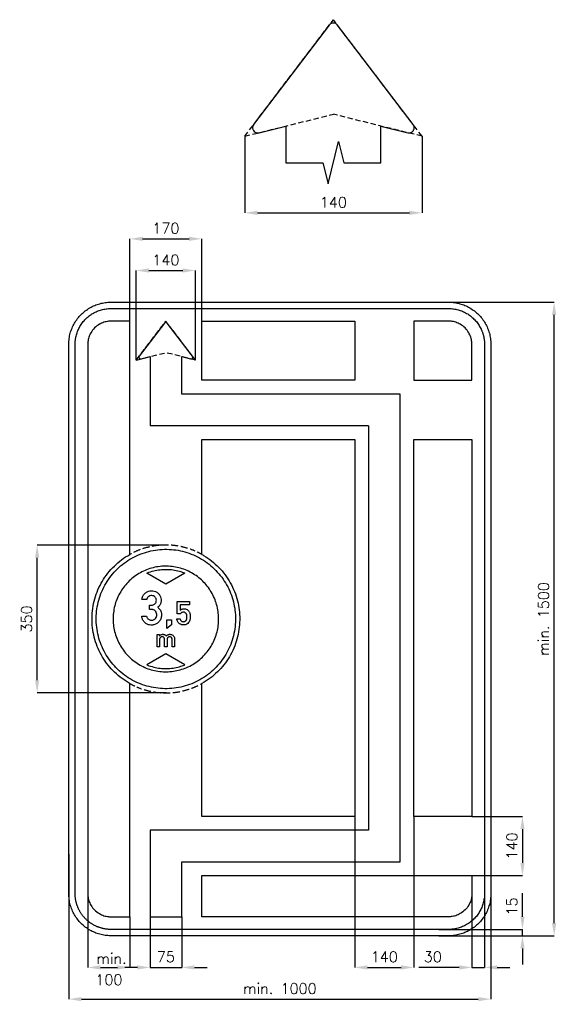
# Model space of a CAD drawing. Header units: millimetres. Extents: x -616 to 13868, y -912 to 1419.
import ezdxf

# ---------------------------------------------------------------- set-up
doc = ezdxf.new("R2010")
doc.units = ezdxf.units.MM
doc.header["$LTSCALE"] = 5
doc.linetypes.add('ČÁRKOVANÁX2', pattern=[1.5, 1, -0.5])
doc.layers.add('Kóty', color=2, linetype='Continuous')
doc.layers.add('Značka', color=7, linetype='Continuous')
doc.styles.get("Standard").update_dxf_attribs({"font": 'romand.shx', "height": 25})
doc.dimstyles.get("Standard").update_dxf_attribs({"dimtxt": 25, "dimasz": 30, "dimexe": 0.18, "dimexo": 0.0625, "dimgap": 12.5, "dimtad": 1, "dimdec": 0, "dimzin": 0, "dimdsep": 46, "dimtxsty": 'Standard', "dimcen": 0.09, "dimadec": 0, "dimazin": 0, "dimtfac": 1, "dimtdec": 0, "dimtofl": 0, "dimtmove": 0, "dimatfit": 3, "dimfxl": 1, "dimtolj": 1, "dimtzin": 0, "dimarcsym": 0})

# ---------------------------------------------------------------- blocks, each defined once
blk = doc.blocks.new('*D0')
at = {"layer": 'Defpoints', "color": 0, "transparency": 16777216}
for p in [(-307.5, -705), (-232.5, -705), (-232.5, -825)]:
    blk.add_point(p, dxfattribs=at)
at = {"layer": 'Kóty', "color": 0, "lineweight": -2, "transparency": 16777216}
for p, q in [((-307.5, -705.0625), (-307.5, -825.18)), ((-232.5, -705.0625), (-232.5, -825.18)), ((-337.5, -825), (-367.5, -825)), ((-202.5, -825), (-172.5, -825))]:
    blk.add_line(p, q, dxfattribs=at)
at = {"layer": 'Kóty', "color": 0, "transparency": 16777216}
for points in [[(-337.5, -820), (-337.5, -830), (-307.5, -825)], [(-202.5, -820), (-202.5, -830), (-232.5, -825)]]:
    blk.add_solid(points, dxfattribs=at)
at = {"layer": 'Kóty', "color": 0, "transparency": 16777216, "insert": (-270, -800), "char_height": 25, "attachment_point": 5}
blk.add_mtext('\\A1;75', dxfattribs=at)
blk = doc.blocks.new('*D1')
at = {"layer": 'Defpoints', "color": 0, "transparency": 16777216}
for p in [(177.5, -467.5), (317.5, -467.5), (317.5, -825)]:
    blk.add_point(p, dxfattribs=at)
at = {"layer": 'Kóty', "color": 0, "lineweight": -2, "transparency": 16777216}
for p, q in [((177.5, -467.5625), (177.5, -825.18)), ((317.5, -467.5625), (317.5, -825.18)), ((207.5, -825), (287.5, -825))]:
    blk.add_line(p, q, dxfattribs=at)
at = {"layer": 'Kóty', "color": 0, "transparency": 16777216}
for points in [[(207.5, -820), (207.5, -830), (177.5, -825)], [(287.5, -820), (287.5, -830), (317.5, -825)]]:
    blk.add_solid(points, dxfattribs=at)
at = {"layer": 'Kóty', "color": 0, "transparency": 16777216, "insert": (247.5, -800), "char_height": 25, "attachment_point": 5}
blk.add_mtext('\\A1;140', dxfattribs=at)
blk = doc.blocks.new('*D2')
at = {"layer": 'Defpoints', "color": 0, "transparency": 16777216}
for p in [(455, -467.5), (455, -607.5), (575, -607.5)]:
    blk.add_point(p, dxfattribs=at)
at = {"layer": 'Kóty', "color": 0, "lineweight": -2, "transparency": 16777216}
for p, q in [((455.0625, -467.5), (575.18, -467.5)), ((575, -497.5), (575, -577.5)), ((455.0625, -607.5), (575.18, -607.5))]:
    blk.add_line(p, q, dxfattribs=at)
at = {"layer": 'Kóty', "color": 0, "transparency": 16777216}
for points in [[(570, -497.5), (580, -497.5), (575, -467.5)], [(570, -577.5), (580, -577.5), (575, -607.5)]]:
    blk.add_solid(points, dxfattribs=at)
at = {"layer": 'Kóty', "color": 0, "transparency": 16777216, "insert": (550, -537.5), "char_height": 25, "attachment_point": 5, "rotation": 90}
blk.add_mtext('\\A1;140', dxfattribs=at)
blk = doc.blocks.new('*D3')
at = {"layer": 'Defpoints', "color": 0, "transparency": 16777216}
for p in [(-500, -557.1), (500, -557.1), (500, -900)]:
    blk.add_point(p, dxfattribs=at)
at = {"layer": 'Kóty', "color": 0, "lineweight": -2, "transparency": 16777216}
for p, q in [((-500, -557.2), (-500, -900.2)), ((500, -557.2), (500, -900.2)), ((-470, -900), (470, -900))]:
    blk.add_line(p, q, dxfattribs=at)
at = {"layer": 'Kóty', "color": 0, "transparency": 16777216}
for points in [[(-470, -895), (-470, -905), (-500, -900)], [(470, -895), (470, -905), (500, -900)]]:
    blk.add_solid(points, dxfattribs=at)
at = {"layer": 'Kóty', "color": 0, "transparency": 16777216, "insert": (0, -875), "char_height": 25, "attachment_point": 5}
blk.add_mtext('\\A1;min. 1000', dxfattribs=at)
blk = doc.blocks.new('*D4')
at = {"layer": 'Defpoints', "color": 0, "transparency": 16777216}
for p in [(376.5, 750), (650, 750), (376.5, -750)]:
    blk.add_point(p, dxfattribs=at)
at = {"layer": 'Kóty', "color": 0, "lineweight": -2, "transparency": 16777216}
for p, q in [((376.6, 750), (650.2, 750)), ((650, -720), (650, 720)), ((376.6, -750), (650.2, -750))]:
    blk.add_line(p, q, dxfattribs=at)
at = {"layer": 'Kóty', "color": 0, "transparency": 16777216}
for points in [[(645, 720), (655, 720), (650, 750)], [(645, -720), (655, -720), (650, -750)]]:
    blk.add_solid(points, dxfattribs=at)
at = {"layer": 'Kóty', "color": 0, "transparency": 16777216, "insert": (625, 0), "char_height": 25, "attachment_point": 5, "rotation": 90}
blk.add_mtext('\\A1;min. 1500', dxfattribs=at)
blk = doc.blocks.new('*D5')
at = {"layer": 'Defpoints', "color": 0, "transparency": 16777216}
for p in [(455.2, -648), (485, -650), (455.2, -825)]:
    blk.add_point(p, dxfattribs=at)
at = {"layer": 'Kóty', "color": 0, "lineweight": -2, "transparency": 16777216}
for p, q in [((455.2, -648.1), (455.2, -825.2)), ((485, -650.1), (485, -825.2)), ((425.2, -825), (329.7, -825)), ((515, -825), (545, -825))]:
    blk.add_line(p, q, dxfattribs=at)
at = {"layer": 'Kóty', "color": 0, "transparency": 16777216}
for points in [[(425.2, -820), (425.2, -830), (455.2, -825)], [(515, -820), (515, -830), (485, -825)]]:
    blk.add_solid(points, dxfattribs=at)
at = {"layer": 'Kóty', "color": 0, "transparency": 16777216, "insert": (362.5, -800), "char_height": 25, "attachment_point": 5}
blk.add_mtext('\\A1;30', dxfattribs=at)
blk = doc.blocks.new('*D6')
at = {"layer": 'Defpoints', "color": 0, "transparency": 16777216}
for p in [(-575, 175), (-271, 175), (-269, -175)]:
    blk.add_point(p, dxfattribs=at)
at = {"layer": 'Kóty', "color": 0, "lineweight": -2, "transparency": 16777216}
for p, q in [((-271.1, 175), (-575.2, 175)), ((-575, -145), (-575, 145)), ((-269.1, -175), (-575.2, -175))]:
    blk.add_line(p, q, dxfattribs=at)
at = {"layer": 'Kóty', "color": 0, "transparency": 16777216}
for points in [[(-580, 145), (-570, 145), (-575, 175)], [(-580, -145), (-570, -145), (-575, -175)]]:
    blk.add_solid(points, dxfattribs=at)
at = {"layer": 'Kóty', "color": 0, "transparency": 16777216, "insert": (-600, 0), "char_height": 25, "attachment_point": 5, "rotation": 90}
blk.add_mtext('\\A1;350', dxfattribs=at)
blk = doc.blocks.new('*D7')
at = {"layer": 'Defpoints', "color": 0, "transparency": 16777216}
for p in [(-200, 825), (-340, 613), (-200, 613)]:
    blk.add_point(p, dxfattribs=at)
at = {"layer": 'Kóty', "color": 0, "lineweight": -2, "transparency": 16777216}
for p, q in [((-340, 613.1), (-340, 825.2)), ((-310, 825), (-230, 825)), ((-200, 613.1), (-200, 825.2))]:
    blk.add_line(p, q, dxfattribs=at)
at = {"layer": 'Kóty', "color": 0, "transparency": 16777216}
for points in [[(-310, 830), (-310, 820), (-340, 825)], [(-230, 830), (-230, 820), (-200, 825)]]:
    blk.add_solid(points, dxfattribs=at)
at = {"layer": 'Kóty', "color": 0, "transparency": 16777216, "insert": (-270, 850), "char_height": 25, "attachment_point": 5}
blk.add_mtext('\\A1;140', dxfattribs=at)
blk = doc.blocks.new('*D8')
at = {"layer": 'Defpoints', "color": 0, "transparency": 16777216}
for p in [(-185, 900), (-355, 705), (-185, 705)]:
    blk.add_point(p, dxfattribs=at)
at = {"layer": 'Kóty', "color": 0, "lineweight": -2, "transparency": 16777216}
for p, q in [((-355, 705.0625), (-355, 900.18)), ((-325, 900), (-215, 900)), ((-185, 705.0625), (-185, 900.18))]:
    blk.add_line(p, q, dxfattribs=at)
at = {"layer": 'Kóty', "color": 0, "transparency": 16777216}
for points in [[(-325, 905), (-325, 895), (-355, 900)], [(-215, 905), (-215, 895), (-185, 900)]]:
    blk.add_solid(points, dxfattribs=at)
at = {"layer": 'Kóty', "color": 0, "transparency": 16777216, "insert": (-270, 925), "char_height": 25, "attachment_point": 5}
blk.add_mtext('\\A1;170', dxfattribs=at)
blk = doc.blocks.new('*D9')
at = {"layer": 'Defpoints', "color": 0, "transparency": 16777216}
for p in [(-83.1, 1142.9), (336.9, 1142.9), (336.9, 961.5)]:
    blk.add_point(p, dxfattribs=at)
at = {"layer": 'Kóty', "color": 0, "lineweight": -2, "transparency": 16777216}
for p, q in [((-83.1, 1142.8), (-83.1, 961.4)), ((336.9, 1142.8), (336.9, 961.4)), ((-53.1, 961.5), (306.9, 961.5))]:
    blk.add_line(p, q, dxfattribs=at)
at = {"layer": 'Kóty', "color": 0, "transparency": 16777216}
for points in [[(-53.1, 966.5), (-53.1, 956.5), (-83.1, 961.5)], [(306.9, 966.5), (306.9, 956.5), (336.9, 961.5)]]:
    blk.add_solid(points, dxfattribs=at)
at = {"layer": 'Kóty', "color": 0, "transparency": 16777216, "insert": (126.9, 986.5), "char_height": 25, "attachment_point": 5}
blk.add_mtext('\\A1;140', dxfattribs=at)

msp = doc.modelspace()

# ---------------------------------------------------------------- linework, layer by layer
at = {"layer": 'Kóty'}
for p, q in [((-455, -619.4), (-455, -825.2)), ((575, -705), (575, -649.1)), ((-355, -705.1), (-355, -825.2)), ((376.5, -735), (575.2, -735)), ((376.5, -750), (575.2, -750)), ((575, -780), (575, -818)), ((-425, -825), (-385, -825))]:
    msp.add_line(p, q, dxfattribs=at)
for points in [[(575, -750), (575, -735)], [(-307.5, -825), (-232.5, -825)], [(455.2, -825), (485, -825)]]:
    msp.add_lwpolyline(points, dxfattribs=at)
for points in [[(570, -705), (580, -705), (575, -735)], [(570, -780), (580, -780), (575, -750)], [(-425, -820), (-425, -830), (-455, -825)], [(-385, -820), (-385, -830), (-355, -825)]]:
    msp.add_solid(points, dxfattribs=at)
at = {"layer": 'Značka', "color": 6, "linetype": 'ČÁRKOVANÁX2', "ltscale": 2.5}
for p, q in [((-83.1, 1142.9), (126.9, 1418.8)), ((336.9, 1142.9), (126.9, 1418.8)), ((-83.1, 1142.9), (126.9, 1194.9)), ((336.9, 1142.9), (126.9, 1194.9)), ((-340, 613), (-270, 705)), ((-200, 613), (-270, 705)), ((-340, 613), (-270, 630.4)), ((-200, 613), (-270, 630.4))]:
    msp.add_line(p, q, dxfattribs=at)
at = {"layer": 'Značka', "color": 7}
for p, q in [((14.4, 1080.1), (101.9, 1080.1)), ((151.9, 1080.1), (239.4, 1080.1))]:
    msp.add_line(p, q, dxfattribs=at)
at = {"layer": 'Značka', "color": 3}
for p, q in [((285, 532.5), (-232.5, 532.5)), ((210, 457.5), (-307.5, 457.5))]:
    msp.add_line(p, q, dxfattribs=at)
at = {"layer": 'Značka', "color": 5}
for points in [[(239.4, 1142.9), (239.4, 1167), (303.1, 1151.2), (303.7, 1151.1), (304.3, 1151), (306.7, 1150.9), (309.1, 1151.3), (311.9, 1152.3), (314.4, 1154.1), (316.4, 1156.4, 0.065188), (317.7, 1159.1, 0.064857), (318.3, 1162.1, 0.063653), (318.2, 1165.1, 0.05269), (317.6, 1167.4, 0.057483), (316.5, 1169.6), (316.2, 1170.1), (315.8, 1170.6), (136.7, 1406), (136.3, 1406.4), (136, 1406.8), (134.3, 1408.4), (132.4, 1409.5), (129.7, 1410.5), (126.9, 1410.8), (124.1, 1410.5), (121.5, 1409.5), (119.5, 1408.4), (117.9, 1406.8), (117.5, 1406.4), (117.2, 1406), (-62, 1170.6), (-62.4, 1170.1), (-62.7, 1169.6), (-63.8, 1167.4, 0.052649), (-64.4, 1165.1, 0.065495), (-64.5, 1162.1, 0.065427), (-63.8, 1159.1, 0.065331), (-62.5, 1156.4), (-60.5, 1154.1), (-58.1, 1152.4), (-55.3, 1151.3), (-52.9, 1150.9), (-50.5, 1151), (-49.9, 1151.1), (-49.3, 1151.2), (14.4, 1167), (14.4, 1142.9), (14.4, 1080.1)], [(-400, -750), (-400.4, -750), (-400.8, -750, -0.03218), (-413.7, -749.1, -0.035443), (-426.4, -746.5, -0.036267), (-438.7, -742.3, -0.03442), (-450.2, -736.5, -0.033722), (-461, -729.3, -0.034085), (-470.7, -720.7, -0.034209), (-479.3, -711, -0.034229), (-486.5, -700.2, -0.034044), (-492.3, -688.7, -0.033412), (-496.5, -676.4, -0.034127), (-499.1, -663.7, -0.036745), (-500, -650.8), (-500, -650.4), (-500, -650), (-500, 650), (-500, 650.4), (-500, 650.8, -0.03218), (-499.1, 663.7, -0.035441), (-496.5, 676.4, -0.03627), (-492.3, 688.7, -0.034417), (-486.5, 700.2, -0.033719), (-479.3, 711, -0.034078), (-470.7, 720.7, -0.034208), (-461, 729.3, -0.034227), (-450.2, 736.5, -0.034051), (-438.7, 742.3, -0.033416), (-426.4, 746.5, -0.034129), (-413.7, 749.1, -0.036746), (-400.8, 750), (-400.4, 750), (-400, 750), (400, 750), (400.4, 750), (400.8, 750, -0.032179), (413.7, 749.1, -0.035451), (426.4, 746.5, -0.036282), (438.7, 742.3, -0.034425), (450.2, 736.5, -0.033731), (461, 729.3, -0.034081), (470.7, 720.7, -0.034214), (479.3, 711, -0.034229), (486.5, 700.2, -0.034034), (492.3, 688.7, -0.033411), (496.5, 676.4, -0.034122), (499.1, 663.7, -0.036741), (500, 650.8), (500, 650.4), (500, 650), (500, -650), (500, -650.4), (500, -650.8, -0.032179), (499.1, -663.7, -0.035442), (496.5, -676.4, -0.036264), (492.3, -688.7, -0.034415), (486.5, -700.2, -0.033719), (479.3, -711, -0.034086), (470.7, -720.7, -0.034205), (461, -729.3, -0.03423), (450.2, -736.5, -0.034046), (438.7, -742.3, -0.033413), (426.4, -746.5, -0.034127), (413.7, -749.1, -0.036745), (400.8, -750), (400.4, -750), (400, -750), (-400, -750)], [(-400, -735), (-400.3, -735), (-400.7, -735), (-401.2, -735), (-401.8, -735, -0.006896), (-404, -734.9, -0.006866), (-406.2, -734.8, -0.008531), (-408.9, -734.6, -0.008458), (-411.6, -734.2, -0.009074), (-414.4, -733.8, -0.010355), (-417.1, -733.3, -0.009259), (-419.8, -732.7, -0.005765), (-422.4, -732, -0.005835), (-425.1, -731.2, -0.009478), (-427.7, -730.4, -0.010591), (-430.3, -729.5, -0.009183), (-432.9, -728.5, -0.00892), (-435.4, -727.4, -0.009789), (-437.9, -726.1, -0.008973), (-440.3, -724.9, -0.006465), (-442.7, -723.5, -0.006405), (-445.1, -722.1, -0.008799), (-447.4, -720.6, -0.009566), (-449.6, -719, -0.008717), (-451.8, -717.4, -0.008726), (-454, -715.7, -0.009594), (-456.1, -713.9, -0.008929), (-458.1, -712, -0.006723), (-460.1, -710.1, -0.006723), (-462, -708.1, -0.008924), (-463.9, -706.1, -0.009641), (-465.7, -704, -0.008879), (-467.4, -701.9, -0.008874), (-469, -699.6, -0.009638), (-470.6, -697.4, -0.008931), (-472.1, -695.1, -0.006747), (-473.5, -692.7, -0.006737), (-474.9, -690.3, -0.008896), (-476.1, -687.9, -0.009586), (-477.3, -685.4, -0.008814), (-478.4, -682.9, -0.008764), (-479.5, -680.3, -0.009422), (-480.4, -677.7, -0.008693), (-481.2, -675.1, -0.006567), (-482, -672.4, -0.006598), (-482.7, -669.8, -0.008768), (-483.3, -667.1, -0.009669), (-483.8, -664.4, -0.009312), (-484.3, -661.6, -0.009219), (-484.6, -658.9, -0.009437), (-484.8, -656.2, -0.007952), (-485, -654, -0.008591), (-485, -651.8), (-485, -651.2), (-485, -650.7), (-485, -650.3), (-485, -650), (-485, 650), (-485, 650.3), (-485, 650.7), (-485, 651.2, -0.001286), (-485, 651.8, -0.006895), (-484.9, 654, -0.006875), (-484.8, 656.2, -0.008528), (-484.6, 658.9, -0.008424), (-484.2, 661.6, -0.009039), (-483.8, 664.4, -0.010337), (-483.3, 667.1), (-482.7, 669.8), (-482, 672.4), (-481.2, 675.1), (-480.4, 677.7), (-479.5, 680.3), (-478.5, 682.9), (-477.4, 685.4), (-476.1, 687.9), (-474.9, 690.3), (-473.5, 692.7), (-472.1, 695), (-470.6, 697.4), (-469, 699.6), (-467.4, 701.8), (-465.7, 704), (-463.9, 706.1), (-462, 708.1), (-460.1, 710.1), (-458.1, 712), (-456.1, 713.9), (-454, 715.7), (-451.9, 717.4), (-449.6, 719), (-447.4, 720.6), (-445.1, 722.1), (-442.7, 723.5), (-440.3, 724.8), (-437.9, 726.1), (-435.4, 727.3), (-432.8, 728.4), (-430.3, 729.5), (-427.7, 730.4), (-425.1, 731.2), (-422.4, 732), (-419.8, 732.7), (-417.1, 733.3), (-414.4, 733.8), (-411.6, 734.3), (-408.9, 734.6), (-406.2, 734.8), (-404, 735), (-401.8, 735), (-401.2, 735), (-400.7, 735), (-400.3, 735), (-400, 735), (400, 735), (400.3, 735), (400.7, 735), (401.2, 735), (401.8, 735), (404, 734.9), (406.2, 734.8), (408.9, 734.6), (411.6, 734.2), (414.4, 733.8), (417.1, 733.3), (419.8, 732.7), (422.4, 732), (425.1, 731.2), (427.7, 730.4), (430.3, 729.5), (432.9, 728.5), (435.4, 727.3), (437.9, 726.2), (440.3, 724.9), (442.7, 723.5), (445.1, 722.1), (447.4, 720.6), (449.6, 719), (451.8, 717.4), (454, 715.7), (456.1, 713.9), (458.1, 712), (460.1, 710.1), (462, 708.1), (463.9, 706.1), (465.7, 704), (467.4, 701.9), (469, 699.7), (470.6, 697.4), (472.1, 695.1), (473.5, 692.7), (474.9, 690.3), (476.1, 687.8, -0.009597), (477.3, 685.4, -0.00881), (478.4, 682.8, -0.00875), (479.5, 680.3, -0.00939), (480.4, 677.7, -0.008696), (481.2, 675.1, -0.006583), (482, 672.4, -0.006587), (482.7, 669.8, -0.008769), (483.3, 667.1, -0.009649), (483.8, 664.4, -0.009295), (484.3, 661.6, -0.009208), (484.6, 658.9, -0.00942), (484.8, 656.2, -0.00794), (485, 654, -0.008626), (485, 651.8), (485, 651.2), (485, 650.7), (485, 650.3), (485, 650), (485, -650), (485, -650.3), (485, -650.7), (485, -651.2), (485, -651.8), (484.9, -654), (484.8, -656.2), (484.6, -658.9), (484.2, -661.6), (483.8, -664.4), (483.3, -667.1), (482.7, -669.8), (482, -672.4), (481.2, -675.1), (480.4, -677.7), (479.5, -680.3), (478.5, -682.9), (477.4, -685.4), (476.1, -687.9), (474.9, -690.3), (473.5, -692.7), (472.1, -695.1), (470.6, -697.4), (469, -699.6), (467.4, -701.9), (465.7, -704), (463.9, -706.1), (462, -708.1), (460.1, -710.1), (458.1, -712), (456.1, -713.9), (454, -715.7), (451.9, -717.4), (449.6, -719), (447.4, -720.6), (445.1, -722.1), (442.7, -723.5), (440.3, -724.9), (437.9, -726.1), (435.4, -727.3), (432.8, -728.4), (430.3, -729.4), (427.7, -730.4), (425.1, -731.2), (422.4, -732), (419.8, -732.7, -0.008791), (417.1, -733.3, -0.009647), (414.4, -733.8, -0.009248), (411.6, -734.3, -0.009163), (408.9, -734.6, -0.009436), (406.2, -734.8, -0.007968), (404, -735, -0.00859), (401.8, -735), (401.2, -735), (400.7, -735), (400.3, -735), (400, -735), (-400, -735)], [(-355, 705), (-400, 705), (-402.9, 704.9), (-405.7, 704.7, 0.055706), (-417, 702.4, 0.056174), (-427.5, 697.6, 0.069693), (-438.9, 689, 0.068358), (-447.6, 677.5, 0.056426), (-452.5, 667, 0.061122), (-454.7, 655.8, 0.012202), (-454.9, 652.9, 0.004071), (-455, 650), (-455, -650, 0.003578), (-454.9, -652.9, 0.010727), (-454.7, -655.7, 0.055715), (-452.4, -667, 0.056166), (-447.6, -677.5, 0.06969), (-439, -688.9, 0.068355), (-427.5, -697.6, 0.056428), (-417, -702.5, 0.061122), (-405.7, -704.7, 0.012201), (-402.9, -704.9, 0.004069), (-400, -705), (-355, -705), (-355, -153)], [(317.5, 565), (455, 565), (455, 650, 0.003565), (454.9, 652.9, 0.010734), (454.7, 655.8, 0.055719), (452.4, 667, 0.056173), (447.6, 677.5, 0.069692), (439, 689, 0.068355), (427.5, 697.6, 0.056429), (417, 702.5, 0.061113), (405.7, 704.7), (402.9, 704.9), (400, 705), (317.5, 705), (317.5, 565)], [(-355, -153, -0.007779), (-359.5, -150.4, -0.034416), (-378.4, -137.5, -0.034414), (-395.4, -122.1, -0.034416), (-410.3, -104.8, -0.034417), (-422.7, -85.5, -0.034416), (-432.6, -64.9, -0.034418), (-439.6, -43.1, -0.034416), (-443.9, -20.6, -0.034416), (-445, 2.3, -0.034417), (-443.3, 25.1, -0.034417), (-438.4, 47.5, -0.034417), (-430.9, 69.1, -0.034416), (-420.4, 89.5, -0.034417), (-407.5, 108.4, -0.034416), (-392.1, 125.4, -0.034417), (-374.8, 140.3, -0.034415), (-355.5, 152.7, -0.000878), (-355, 153)], [(-185, 153, -0.007779), (-180.5, 150.4, -0.034417), (-161.6, 137.5, -0.034405), (-144.6, 122.1, -0.034413), (-129.7, 104.8, -0.034487), (-117.3, 85.5, -0.034418), (-107.4, 64.9, -0.034077), (-100.4, 43.1, -0.03279), (-96.2, 21.7, -0.034265), (-95, 0)], [(-315.8, 6.3), (-315.5, 5.3), (-315.1, 4.4, 0.066963), (-313.5, 1.7, 0.067355), (-311.3, -0.6, 0.079611), (-308, -2.4, 0.083506), (-304.4, -3.1, 0.078721), (-300.9, -2.8, 0.07731), (-297.8, -1.4, 0.094879), (-294.5, 1.5, 0.087411), (-292.4, 5.5, 0.097391), (-291.6, 10.5, 0.104445), (-292.9, 15.4, 0.094861), (-295.4, 19.1, 0.095672), (-299.2, 21.6, 0.045613), (-301.1, 22.3, 0.043313), (-303.1, 22.6), (-303.6, 22.6), (-304, 22.7), (-309, 22.7), (-309, 32.7), (-303.9, 32.7), (-303.4, 32.7), (-303, 32.7, 0.089495), (-299.8, 33.3, 0.078182), (-297, 35, 0.098566), (-294.1, 38.2, 0.099796), (-292.7, 42.3, 0.096867), (-292.7, 46.4, 0.098703), (-294.4, 50.3, 0.100556), (-297.3, 53.4, 0.097643), (-301.2, 55.1, 0.106022), (-305.9, 55.4, 0.108972), (-310.2, 53.6, 0.096313), (-313.3, 50.8, 0.100253), (-315, 47.2), (-315.1, 46.7), (-315.2, 46.2), (-326.8, 46.2), (-326.5, 48, -0.014662), (-326.1, 49.7, -0.070911), (-323.6, 55.7, -0.076587), (-319.4, 60.8, -0.078957), (-314.1, 64.6, -0.076369), (-307.8, 66.6, -0.077798), (-301, 66.7, -0.077968), (-294.5, 64.8, -0.081013), (-288.6, 61, -0.080994), (-284.1, 55.5, -0.076303), (-281.6, 49.6, -0.079819), (-281.1, 43.2, -0.092081), (-282.8, 35.9, -0.105088), (-287, 29.9), (-288.3, 28.8), (-289.6, 27.7), (-288.4, 26.8), (-287.2, 25.9, -0.058053), (-284.2, 22.5, -0.058896), (-282, 18.6, -0.07488), (-280.4, 12.9, -0.064095), (-280.5, 6.9, -0.08941), (-283, -1.7, -0.101878), (-288.5, -8.6, -0.087323), (-294.6, -12.6, -0.080965), (-301.8, -14.4, -0.079658), (-309.1, -14, -0.082662), (-315.9, -11.3, -0.076826), (-321.2, -7.1, -0.076587), (-325, -1.6, -0.041103), (-326.4, 1.7, -0.040364), (-327.2, 5.1), (-327.3, 5.7), (-327.3, 6.3), (-315.8, 6.3)], [(-236.1, 0), (-236, -0.4), (-235.9, -0.7, 0.061319), (-235, -2.7, 0.076061), (-233.6, -4.4, 0.081268), (-231.8, -5.6, 0.074038), (-229.7, -6.3, 0.102545), (-226.4, -6.2, 0.116994), (-223.5, -4.7, 0.072335), (-222.2, -3.4, 0.058814), (-221.2, -1.7, 0.043847), (-220.7, -0.3, 0.050812), (-220.5, 1.1, 0.010898), (-220.5, 1.5), (-220.5, 1.9), (-220.5, 8.6, 0.008538), (-220.6, 9.4, 0.02594), (-220.7, 10.1, 0.068311), (-221.2, 11.7, 0.054039), (-222.2, 13.2, 0.069262), (-223.9, 14.8, 0.08057), (-226, 15.8, 0.097804), (-228.7, 16.2, 0.091099), (-231.5, 15.6, 0.085454), (-233.7, 14.2, 0.103694), (-235.2, 12.3), (-235.3, 12), (-235.4, 11.8), (-243.1, 11.8), (-243.1, 41.2), (-213.7, 41.2), (-213.7, 33.4), (-235.8, 33.4), (-235.8, 21), (-234.9, 21.6), (-233.9, 22.2, -0.051731), (-231.3, 23.4, -0.052681), (-228.6, 24, -0.06578), (-225, 24, -0.065575), (-221.6, 23.1, -0.069368), (-218.3, 21.2, -0.071347), (-215.7, 18.6, -0.059644), (-214, 15.9, -0.053795), (-213, 12.9, -0.024788), (-212.7, 11.7, -0.033764), (-212.7, 10.4), (-212.7, 10.3), (-212.7, 10.1), (-212.7, 1.3), (-212.7, 0.9, -0.005371), (-212.7, 0.5, -0.04534), (-213, -2, -0.04366), (-213.8, -4.5, -0.080867), (-216.4, -8.7, -0.08453), (-220.2, -11.9, -0.069827), (-223.8, -13.6, -0.066788), (-227.7, -14.2, -0.084618), (-232.8, -13.6, -0.088735), (-237.5, -11.3, -0.074201), (-240.6, -8.4, -0.07097), (-242.8, -4.8, -0.035771), (-243.5, -2.8, -0.037201), (-243.9, -0.8), (-244, -0.4), (-244, 0), (-236.1, 0)], [(-95, 0), (-95, -1.1), (-95, -2.3, -0.032168), (-96.8, -25.1, -0.035723), (-101.6, -47.5, -0.036666), (-109.1, -69.1, -0.034752), (-119.6, -89.5, -0.034037), (-132.5, -108.4, -0.034453), (-147.9, -125.4, -0.034562), (-165.2, -140.3, -0.034427), (-184.5, -152.7, -0.000878), (-185, -153, -0.000878)], [(-290.8, -66.2), (-290.8, -36.6), (-284.8, -36.6), (-284.8, -39.9), (-284.5, -39.6), (-284.2, -39.2, -0.053784), (-282.6, -37.9, -0.054626), (-280.7, -36.9, -0.04975), (-278.9, -36.4, -0.049885), (-277, -36.2, -0.04461), (-275.4, -36.4, -0.045368), (-273.8, -36.8, -0.04157), (-272.3, -37.4, -0.034779), (-271, -38.3), (-270.2, -38.9), (-269.6, -39.6), (-269.2, -39.9), (-268.9, -40.3), (-268.6, -39.9), (-268.2, -39.5, -0.072042), (-266, -37.8, -0.066445), (-263.4, -36.7, -0.035557), (-261.9, -36.4, -0.035791), (-260.5, -36.2, -0.050525), (-258.4, -36.4, -0.049662), (-256.3, -37, -0.068288), (-253.7, -38.4, -0.073307), (-251.6, -40.5, -0.056862), (-250.4, -42.4, -0.048831), (-249.6, -44.6, -0.019139), (-249.4, -45.4, -0.025004), (-249.3, -46.2), (-249.2, -46.5), (-249.2, -46.9), (-249.2, -66.2), (-255.2, -66.2), (-255.2, -48.1), (-255.2, -47.9), (-255.2, -47.7, 0.050202), (-255.4, -46.6, 0.050864), (-255.8, -45.5, 0.067713), (-256.6, -44.2, 0.066965), (-257.7, -43.2, 0.073537), (-259.2, -42.5, 0.074343), (-260.8, -42.2, 0.080761), (-262.7, -42.4, 0.080685), (-264.3, -43.1, 0.070493), (-265.5, -44.1, 0.075406), (-266.4, -45.3, 0.050764), (-266.8, -46.4, 0.03297), (-267, -47.5), (-267, -47.7), (-267, -47.9), (-267, -66.2), (-273, -66.2), (-273, -48), (-273, -47.7), (-273, -47.5, 0.073746), (-273.3, -46, 0.068991), (-274.1, -44.7, 0.074728), (-275.2, -43.5, 0.073779), (-276.7, -42.6, 0.089055), (-278.7, -42.2, 0.093639), (-280.8, -42.5, 0.073284), (-282.2, -43.1, 0.071104), (-283.4, -44.1, 0.076995), (-284.3, -45.6, 0.077976), (-284.8, -47.3), (-284.8, -47.5), (-284.8, -47.8), (-284.8, -66.2), (-290.8, -66.2)], [(-185, -607.5), (455, -607.5), (455, -650), (454.9, -652.9), (454.7, -655.7, -0.055716), (452.4, -667, -0.056169), (447.6, -677.5, -0.069686), (439, -688.9, -0.068355), (427.5, -697.6, -0.05643), (417, -702.5, -0.061123), (405.7, -704.7, -0.012202), (402.9, -704.9, -0.004069), (400, -705), (-185, -705), (-185, -607.5)]]:
    msp.add_lwpolyline(points, format="xyb", dxfattribs=at)
for points in [[(239.4, 1080.1), (239.4, 1142.9)], [(-355, 153), (-355, 705)], [(-185, 705), (177.5, 705), (177.5, 565), (-185, 565), (-185, 705)], [(-185, 425), (177.5, 425), (177.5, -467.5), (-185, -467.5), (-185, -153)], [(-185, 153), (-185, 425)], [(317.5, 425), (455, 425), (455, -467.5), (317.5, -467.5), (317.5, 425)], [(-225, 108.6), (-270, 82.5), (-315, 108.6), (-314.9, 108.6), (-314.9, 108.7), (-314.6, 108.8), (-314.3, 108.9), (-313.9, 109), (-313.6, 109.2), (-310, 110.6), (-306.3, 111.8), (-302.6, 112.9), (-298.9, 113.9), (-295.2, 114.8), (-291.4, 115.6), (-287.6, 116.2), (-283.8, 116.7), (-280, 117.1), (-276.2, 117.4), (-272.3, 117.5), (-268.5, 117.5), (-264.6, 117.4), (-260.8, 117.2), (-256.9, 116.8), (-253.1, 116.3), (-249.3, 115.7), (-245.6, 115), (-241.8, 114.1), (-238.1, 113.1), (-234.8, 112.1), (-231.5, 111.1), (-228.9, 110.1), (-226.3, 109.1), (-225.6, 108.9), (-225, 108.6)], [(-268, -22.4), (-268, -2.3), (-256.5, -2.3), (-256.5, -13.8), (-268, -22.4)], [(-225, -108.6), (-270, -82.5), (-315, -108.6), (-314.9, -108.6), (-314.9, -108.7), (-314.6, -108.8), (-314.3, -108.9), (-313.9, -109), (-313.6, -109.2), (-310, -110.6), (-306.3, -111.8), (-302.6, -112.9), (-298.9, -113.9), (-295.2, -114.8), (-291.4, -115.6), (-287.6, -116.2), (-283.8, -116.7), (-280, -117.1), (-276.2, -117.4), (-272.3, -117.5), (-268.5, -117.5), (-264.6, -117.4), (-260.8, -117.2), (-256.9, -116.8), (-253.1, -116.3), (-249.3, -115.7), (-245.6, -115), (-241.8, -114.1), (-238.1, -113.1), (-234.8, -112.1), (-231.5, -111.1), (-228.9, -110.1), (-226.3, -109.1), (-225.6, -108.9), (-225, -108.6)]]:
    msp.add_lwpolyline(points, dxfattribs=at)
at = {"layer": 'Značka', "color": 7}
msp.add_lwpolyline([(101.9, 1080.1), (114.4, 1030.1), (139.4, 1130.1), (151.9, 1080.1)], dxfattribs=at)
at = {"layer": 'Značka', "color": 3}
msp.add_lwpolyline([(-232.5, 613), (-232.5, 621.1), (-211.3, 615.8), (-211.1, 615.8), (-210.9, 615.7), (-210.1, 615.7), (-209.3, 615.8), (-208.3, 616.2), (-207.5, 616.8), (-206.9, 617.5, 0.065188), (-206.4, 618.4, 0.064857), (-206.2, 619.4, 0.063653), (-206.2, 620.4, 0.05269), (-206.4, 621.2, 0.057483), (-206.8, 621.9), (-206.9, 622.1), (-207, 622.3), (-266.7, 700.7), (-266.9, 700.9), (-267, 701), (-267.5, 701.5), (-268.2, 701.9), (-269.1, 702.2), (-270, 702.3), (-270.9, 702.2), (-271.8, 701.9), (-272.5, 701.5), (-273, 701), (-273.1, 700.9), (-273.3, 700.7), (-333, 622.3), (-333.1, 622.1), (-333.2, 621.9), (-333.6, 621.2, 0.052649), (-333.8, 620.4, 0.065495), (-333.8, 619.4, 0.065427), (-333.6, 618.4, 0.065331), (-333.1, 617.5), (-332.5, 616.8), (-331.7, 616.2), (-330.7, 615.8), (-329.9, 615.7), (-329.1, 615.7), (-328.9, 615.8), (-328.7, 615.8), (-307.5, 621.1), (-307.5, 613), (-307.5, 457.5)], format="xyb", dxfattribs=at)
for points in [[(-232.5, 532.5), (-232.5, 613)], [(210, 457.5), (210, -500), (-307.5, -500), (-307.5, -705), (-232.5, -705), (-232.5, -575), (285, -575), (285, 532.5)]]:
    msp.add_lwpolyline(points, dxfattribs=at)
at = {"layer": 'Značka', "color": 1}
for points in [[(-105, 0), (-105, -1.1), (-105, -2.2, -0.032166), (-106.7, -23.7, -0.035722), (-111.2, -44.8, -0.036665), (-118.3, -65.2, -0.034754), (-128.2, -84.4, -0.03404), (-140.4, -102.2, -0.034454), (-154.9, -118.2, -0.034558), (-171.2, -132.3, -0.034423), (-189.4, -144, -0.034392), (-208.8, -153.3, -0.034417), (-229.4, -159.9, -0.034426), (-250.6, -163.9, -0.034418), (-272.2, -165, -0.03442), (-293.7, -163.4, -0.034416), (-314.8, -158.8, -0.034416), (-335.2, -151.7, -0.034415), (-354.4, -141.8, -0.034414), (-372.2, -129.6, -0.034415), (-388.2, -115.1, -0.034418), (-402.3, -98.8, -0.034417), (-414, -80.6, -0.034418), (-423.3, -61.2, -0.034417), (-429.9, -40.6, -0.034417), (-433.9, -19.4, -0.034416), (-435, 2.2, -0.034417), (-433.4, 23.7, -0.034417), (-428.8, 44.8, -0.034416), (-421.7, 65.2, -0.034417), (-411.8, 84.4, -0.034415), (-399.6, 102.2, -0.034417), (-385.1, 118.2, -0.034416), (-368.8, 132.3, -0.034417), (-350.6, 144, -0.034415), (-331.2, 153.3, -0.034416), (-310.6, 159.9, -0.034418), (-289.4, 163.9, -0.034418), (-267.8, 165, -0.034417), (-246.3, 163.4, -0.034418), (-225.2, 158.8, -0.034419), (-204.8, 151.7, -0.034417), (-185.6, 141.8, -0.034415), (-167.8, 129.6, -0.034405), (-151.8, 115.1, -0.034414), (-137.7, 98.8, -0.034488), (-126, 80.6, -0.034418), (-116.7, 61.2, -0.034077), (-110.1, 40.6, -0.032792), (-106.2, 20.5, -0.034265), (-105, 0)], [(-145, 0), (-145, 0.8), (-145, 1.6, 0.032169), (-146.3, 17.9, 0.035722), (-149.7, 33.9, 0.036667), (-155.1, 49.4, 0.034756), (-162.6, 63.9, 0.034042), (-171.8, 77.4, 0.034452), (-182.8, 89.5, 0.034559), (-195.2, 100.2, 0.034425), (-208.9, 109.1, 0.034389), (-223.7, 116.2, 0.034416), (-239.2, 121.2, 0.034423), (-255.3, 124.2, 0.034411), (-271.6, 125, 0.034414), (-287.9, 123.8, 0.034417), (-303.9, 120.3, 0.034417), (-319.4, 114.9, 0.034418), (-333.9, 107.4, 0.034415), (-347.4, 98.2, 0.034418), (-359.5, 87.2, 0.034418), (-370.2, 74.8, 0.034418), (-379.1, 61.1, 0.034417), (-386.2, 46.3, 0.034417), (-391.2, 30.8, 0.034417), (-394.2, 14.7, 0.034416), (-395, -1.6, 0.034417), (-393.8, -17.9, 0.034417), (-390.3, -33.9, 0.034417), (-384.9, -49.4, 0.034419), (-377.4, -63.9, 0.034415), (-368.2, -77.4, 0.034417), (-357.2, -89.5, 0.034418), (-344.8, -100.2, 0.034415), (-331.1, -109.1, 0.034415), (-316.3, -116.2, 0.034415), (-300.8, -121.2, 0.03442), (-284.7, -124.2, 0.034418), (-268.4, -125, 0.03441), (-252.1, -123.8, 0.03442), (-236.1, -120.3, 0.034417), (-220.6, -114.9, 0.034417), (-206.1, -107.4, 0.034419), (-192.6, -98.2, 0.034405), (-180.5, -87.2, 0.034411), (-169.8, -74.8, 0.034488), (-160.9, -61.1, 0.034418), (-153.9, -46.3, 0.034078), (-148.8, -30.8, 0.032787), (-145.9, -15.5, 0.034263), (-145, 0)]]:
    msp.add_lwpolyline(points, format="xyb", dxfattribs=at)
at = {"layer": 'Značka', "color": 5, "linetype": 'ČÁRKOVANÁX2', "ltscale": 2.5}
for points in [[(-355, 153, -0.033539), (-334.9, 162.6, -0.034417), (-313.1, 169.6, -0.034414), (-290.6, 173.9, -0.034418), (-267.7, 175, -0.034416), (-244.9, 173.3, -0.034419), (-222.5, 168.4, -0.034412), (-200.9, 160.9, -0.026631), (-185, 153, -0.026631)], [(-185, -153, -0.033509), (-205.1, -162.6, -0.034415), (-226.9, -169.6, -0.034422), (-249.4, -173.9, -0.034418), (-272.3, -175, -0.034419), (-295.1, -173.3, -0.034417), (-317.5, -168.4, -0.034418), (-339.1, -160.9, -0.02663), (-355, -153)]]:
    msp.add_lwpolyline(points, format="xyb", dxfattribs=at)

# ---------------------------------------------------------------- texts
at = {"layer": 'Kóty', "insert": (550, -680.5), "char_height": 25, "attachment_point": 5, "rotation": 90}
msp.add_mtext('\\A1;15', dxfattribs=at)
at = {"layer": 'Kóty', "char_height": 25, "attachment_point": 5}
for s, insert in [('\\A1;min.', (-398.9, -803.9)), ('\\A1;100', (-405, -854.2))]:
    msp.add_mtext(s, dxfattribs=dict(at, insert=insert))

# ---------------------------------------------------------------- dimensions: what is measured, and where the dimension line sits
at = {"layer": 'Kóty'}
for base, p1, p2, text, picture, middle in [((336.9, 961.5), (-83.1, 1142.9), (336.9, 1142.9), '140', '*D9', (126.9, 986.5)), ((500, -900), (-500, -557.1), (500, -557.1), 'min. 1000', '*D3', (0, -875))]:
    dim = msp.add_linear_dim(base=base, p1=p1, p2=p2, text=text, dimstyle='Standard', dxfattribs=at)
    dim.commit()
    dim.dimension.update_dxf_attribs({"geometry": picture, "text_midpoint": middle})
for base, p1, p2, picture, middle in [((-185, 900), (-355, 705), (-185, 705), '*D8', (-270, 925)), ((-200, 825), (-340, 613), (-200, 613), '*D7', (-270, 850)), ((317.5, -825), (177.5, -467.5), (317.5, -467.5), '*D1', (247.5, -800)), ((455.2, -825), (485, -650), (455.2, -648), '*D5', (362.5, -800)), ((-232.5, -825), (-307.5, -705), (-232.5, -705), '*D0', (-270, -800))]:
    dim = msp.add_linear_dim(base=base, p1=p1, p2=p2, dimstyle='Standard', dxfattribs=at)
    dim.commit()
    dim.dimension.update_dxf_attribs({"geometry": picture, "text_midpoint": middle})
dim = msp.add_linear_dim(base=(650, 750), p1=(376.5, -750), p2=(376.5, 750), angle=90, text='min. 1500', dimstyle='Standard', dxfattribs=at)
dim.commit()
dim.dimension.update_dxf_attribs({"geometry": '*D4', "text_midpoint": (625, 0)})
for base, p1, p2, picture, middle in [((-575, 175), (-269, -175), (-271, 175), '*D6', (-600, 0)), ((575, -607.5), (455, -467.5), (455, -607.5), '*D2', (550, -537.5))]:
    dim = msp.add_linear_dim(base=base, p1=p1, p2=p2, angle=90, dimstyle='Standard', dxfattribs=at)
    dim.commit()
    dim.dimension.update_dxf_attribs({"geometry": picture, "text_midpoint": middle})

doc.saveas('drawing.dxf')
